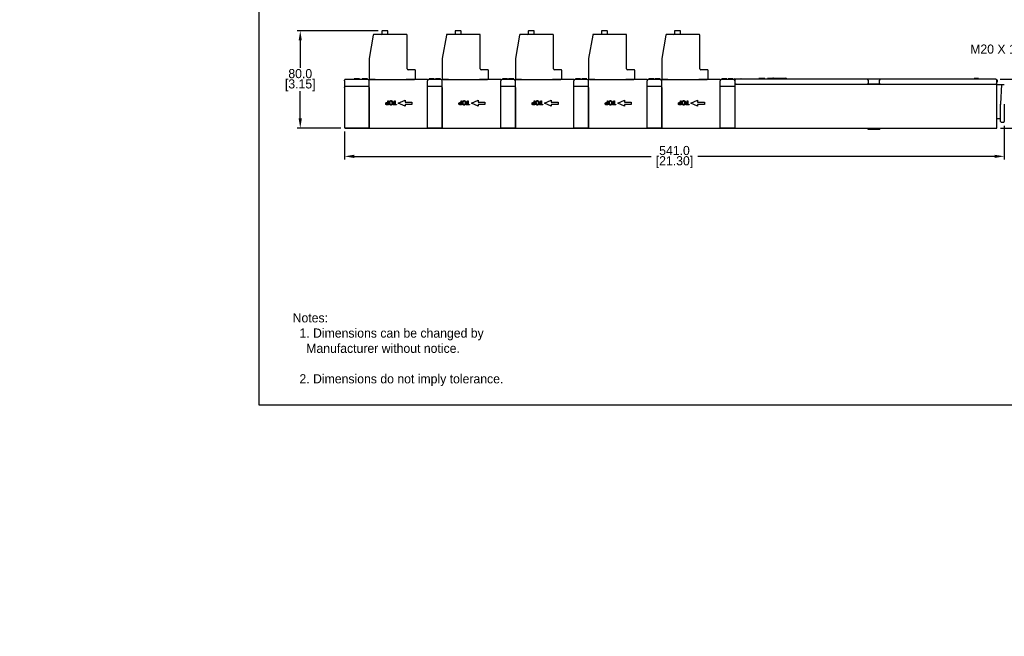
# Model space of a CAD drawing. Header units: inches. Extents: x 99 to 1311, y 112 to 1013.
# Tile 1 of 5: x 99 to 906, y 112 to 618. Entities that reach past the tile are written whole.
import ezdxf
from ezdxf import colors
from ezdxf.entities.mleader import LeaderData, LeaderLine
from ezdxf.math import Vec2, Vec3

# ---------------------------------------------------------------- set-up
doc = ezdxf.new("R2010")
doc.units = ezdxf.units.IN
doc.header["$LTSCALE"] = 10
doc.header["$MEASUREMENT"] = 0
doc.layers.add('DIMENSIONS', color=140, linetype='Continuous')
doc.layers.add('TEXT', color=140, linetype='Continuous')
doc.dimstyles.get("Standard").update_dxf_attribs({"dimtxt": 7.5, "dimasz": 8, "dimexe": 2.5, "dimexo": 3.5, "dimgap": 1, "dimtad": 0, "dimtih": 1, "dimtoh": 1, "dimdec": 1, "dimzin": 0, "dimdsep": 46, "dimtxsty": 'Standard', "dimcen": 0, "dimadec": 0, "dimazin": 0, "dimtfac": 1, "dimtdec": 1, "dimtofl": 0, "dimtmove": 0, "dimatfit": 3, "dimfxl": 0, "dimtolj": 1, "dimtzin": 0, "dimarcsym": 0})

# ---------------------------------------------------------------- blocks, each defined once
blk = doc.blocks.new('*D8')
at = {"layer": 'DEFPOINTS', "color": 0}
for p in [(396.08, 608.89), (328.7, 528.88), (365.61, 528.88)]:
    blk.add_point(p, dxfattribs=at)
at = {"layer": 'DIMENSIONS', "color": 0, "lineweight": -2}
for p, q in [((392.58, 608.89), (326.2, 608.89)), ((328.7, 600.89), (328.7, 578.39)), ((328.7, 536.88), (328.7, 559.39)), ((362.11, 528.88), (326.2, 528.88))]:
    blk.add_line(p, q, dxfattribs=at)
at = {"layer": 'DIMENSIONS', "color": 0}
for points in [[(327.37, 600.89), (330.03, 600.89), (328.7, 608.89)], [(327.37, 536.88), (330.03, 536.88), (328.7, 528.88)]]:
    blk.add_solid(points, dxfattribs=at)
at = {"layer": 'DIMENSIONS', "color": 0, "char_height": 7.5, "attachment_point": 5}
for s, insert in [('\\A1;80.0', (328.7, 573.64)), ('\\A1;[3.15]', (328.7, 564.14))]:
    blk.add_mtext(s, dxfattribs=dict(at, insert=insert))
blk = doc.blocks.new('*D10')
at = {"layer": 'DEFPOINTS', "color": 0}
for p in [(906.11, 534.38), (365.11, 529.68), (906.11, 505.83)]:
    blk.add_point(p, dxfattribs=at)
at = {"layer": 'DIMENSIONS', "color": 0, "lineweight": -2}
for p, q in [((365.11, 526.18), (365.11, 503.33)), ((906.11, 530.88), (906.11, 503.33)), ((373.11, 505.83), (616.48, 505.83)), ((898.11, 505.83), (654.73, 505.83))]:
    blk.add_line(p, q, dxfattribs=at)
at = {"layer": 'DIMENSIONS', "color": 0}
for points in [[(373.11, 507.16), (373.11, 504.49), (365.11, 505.83)], [(898.11, 507.16), (898.11, 504.49), (906.11, 505.83)]]:
    blk.add_solid(points, dxfattribs=at)
at = {"layer": 'DIMENSIONS', "color": 0, "char_height": 7.5, "attachment_point": 5}
for s, insert in [('\\A1;541.0', (635.61, 510.58)), ('\\A1;[21.30]', (635.61, 501.08))]:
    blk.add_mtext(s, dxfattribs=dict(at, insert=insert))
blk = doc.blocks.new('*D11')
at = {"layer": 'DEFPOINTS', "color": 0}
for p in [(899.11, 569.08), (899.61, 528.88), (930.51, 528.88)]:
    blk.add_point(p, dxfattribs=at)
at = {"layer": 'DIMENSIONS', "color": 0, "lineweight": -2}
for p, q in [((902.61, 569.08), (933.01, 569.08)), ((930.51, 561.08), (930.51, 558.48)), ((930.51, 536.88), (930.51, 539.48)), ((903.11, 528.88), (917.77, 528.88)), ((919.9, 528.88), (933.01, 528.88))]:
    blk.add_line(p, q, dxfattribs=at)
at = {"layer": 'DIMENSIONS', "color": 0}
for points in [[(929.17, 561.08), (931.84, 561.08), (930.51, 569.08)], [(929.17, 536.88), (931.84, 536.88), (930.51, 528.88)]]:
    blk.add_solid(points, dxfattribs=at)
at = {"layer": 'DIMENSIONS', "color": 0, "char_height": 7.5, "attachment_point": 5}
for s, insert in [('\\A1;40.2', (930.51, 553.73)), ('\\A1;[1.58]', (930.51, 544.23))]:
    blk.add_mtext(s, dxfattribs=dict(at, insert=insert))

msp = doc.modelspace()

# ---------------------------------------------------------------- linework, layer by layer
for p, q in [((415.61, 605.89), (389.26, 605.89)), ((395.63, 608.44), (395.63, 606.34)), ((400.18, 608.89), (396.08, 608.89)), ((400.63, 606.34), (400.63, 608.44)), ((475.61, 605.89), (449.26, 605.89)), ((455.63, 608.44), (455.63, 606.34)), ((460.18, 608.89), (456.08, 608.89)), ((460.63, 606.34), (460.63, 608.44)), ((535.61, 605.89), (509.26, 605.89)), ((515.63, 608.44), (515.63, 606.34)), ((520.18, 608.89), (516.08, 608.89)), ((520.63, 606.34), (520.63, 608.44)), ((595.61, 605.89), (569.26, 605.89)), ((575.63, 608.44), (575.63, 606.34)), ((580.18, 608.89), (576.08, 608.89)), ((580.63, 606.34), (580.63, 608.44)), ((655.61, 605.89), (629.26, 605.89)), ((635.63, 608.44), (635.63, 606.34)), ((640.18, 608.89), (636.08, 608.89)), ((640.63, 606.34), (640.63, 608.44)), ((388.53, 605.27), (385.12, 585.96)), ((416.36, 577.64), (416.36, 605.14)), ((448.53, 605.27), (445.12, 585.96)), ((476.36, 577.64), (476.36, 605.14)), ((508.53, 605.27), (505.12, 585.96)), ((536.36, 577.64), (536.36, 605.14)), ((568.53, 605.27), (565.12, 585.96)), ((596.36, 577.64), (596.36, 605.14)), ((628.53, 605.27), (625.12, 585.96)), ((656.36, 577.64), (656.36, 605.14)), ((385.11, 585.83), (385.11, 568.89)), ((445.11, 585.83), (445.11, 568.89)), ((505.11, 585.83), (505.11, 568.89)), ((565.11, 585.83), (565.11, 568.89)), ((625.11, 585.83), (625.11, 568.89)), ((422.36, 576.89), (417.11, 576.89)), ((423.11, 568.89), (423.11, 576.14)), ((482.36, 576.89), (477.11, 576.89)), ((483.11, 568.89), (483.11, 576.14)), ((542.36, 576.89), (537.11, 576.89)), ((543.11, 568.89), (543.11, 576.14)), ((602.36, 576.89), (597.11, 576.89)), ((603.11, 568.89), (603.11, 576.14)), ((662.36, 576.89), (657.11, 576.89)), ((663.11, 568.89), (663.11, 576.14)), ((365.11, 567.88), (365.11, 568.38)), ((365.11, 567.88), (365.11, 562.68)), ((373.26, 568.88), (365.61, 568.88)), ((373.02, 568.88), (373.02, 569.38)), ((373.11, 568.88), (373.11, 569.38)), ((377.41, 568.88), (373.26, 568.88)), ((373.43, 568.88), (373.43, 569.38)), ((377.11, 568.88), (377.11, 569.38)), ((377.19, 568.88), (377.19, 569.38)), ((379.11, 568.88), (377.41, 568.88)), ((383.26, 568.88), (379.11, 568.88)), ((379.61, 568.88), (379.61, 569.38)), ((379.68, 568.88), (379.68, 569.38)), ((383.68, 569.38), (379.68, 569.38)), ((384.11, 568.88), (383.26, 568.88)), ((383.68, 568.88), (383.68, 569.38)), ((383.75, 568.88), (383.75, 569.38)), ((385.86, 568.89), (385.11, 568.89)), ((385.11, 529.88), (385.11, 568.88)), ((385.86, 568.89), (390.26, 568.89)), ((386.61, 568.88), (386.61, 568.89)), ((389.26, 568.88), (389.26, 568.89)), ((390.26, 568.88), (390.23, 568.88)), ((390.26, 568.88), (415.61, 568.88)), ((415.61, 568.89), (422.36, 568.89)), ((415.72, 568.88), (415.61, 568.88)), ((416.36, 568.88), (416.36, 568.89)), ((423.11, 568.89), (422.36, 568.89)), ((433.11, 568.88), (430.51, 568.88)), ((433.11, 568.88), (433.11, 567.88)), ((433.11, 529.88), (433.11, 567.88)), ((434.96, 568.88), (434.11, 568.88)), ((434.47, 568.88), (434.47, 569.38)), ((434.54, 568.88), (434.54, 569.38)), ((443.26, 568.88), (434.96, 568.88)), ((438.19, 568.88), (438.19, 569.38)), ((438.54, 568.88), (438.54, 569.38)), ((438.61, 568.88), (438.61, 569.38)), ((439.61, 568.88), (439.61, 569.38)), ((439.68, 568.88), (439.68, 569.38)), ((443.68, 569.38), (439.68, 569.38)), ((444.11, 568.88), (443.26, 568.88)), ((443.68, 568.88), (443.68, 569.38)), ((443.75, 568.88), (443.75, 569.38)), ((445.86, 568.89), (445.11, 568.89)), ((445.11, 529.88), (445.11, 568.88)), ((445.86, 568.89), (450.26, 568.89)), ((446.61, 568.88), (446.61, 568.89)), ((449.26, 568.88), (449.26, 568.89)), ((450.26, 568.88), (450.23, 568.88)), ((450.26, 568.88), (475.61, 568.88)), ((475.61, 568.89), (482.36, 568.89)), ((475.72, 568.88), (475.61, 568.88)), ((476.36, 568.88), (476.36, 568.89)), ((483.11, 568.89), (482.36, 568.89)), ((493.11, 568.88), (490.51, 568.88)), ((493.11, 568.88), (493.11, 567.88)), ((493.11, 529.88), (493.11, 567.88)), ((494.96, 568.88), (494.11, 568.88)), ((494.47, 568.88), (494.47, 569.38)), ((494.54, 568.88), (494.54, 569.38)), ((503.26, 568.88), (494.96, 568.88)), ((498.19, 568.88), (498.19, 569.38)), ((498.54, 568.88), (498.54, 569.38)), ((498.61, 568.88), (498.61, 569.38)), ((499.61, 568.88), (499.61, 569.38)), ((499.68, 568.88), (499.68, 569.38)), ((503.68, 569.38), (499.68, 569.38)), ((504.11, 568.88), (503.26, 568.88)), ((503.68, 568.88), (503.68, 569.38)), ((503.75, 568.88), (503.75, 569.38)), ((505.86, 568.89), (505.11, 568.89)), ((505.11, 529.88), (505.11, 568.88)), ((505.86, 568.89), (510.26, 568.89)), ((506.61, 568.88), (506.61, 568.89)), ((509.26, 568.88), (509.26, 568.89)), ((510.26, 568.88), (510.23, 568.88)), ((510.26, 568.88), (535.61, 568.88)), ((535.61, 568.89), (542.36, 568.89)), ((535.72, 568.88), (535.61, 568.88)), ((536.36, 568.88), (536.36, 568.89)), ((543.11, 568.89), (542.36, 568.89)), ((553.11, 568.88), (550.51, 568.88)), ((553.11, 568.88), (553.11, 567.88)), ((553.11, 529.88), (553.11, 567.88)), ((554.96, 568.88), (554.11, 568.88)), ((554.47, 568.88), (554.47, 569.38)), ((554.54, 568.88), (554.54, 569.38)), ((563.26, 568.88), (554.96, 568.88)), ((558.19, 568.88), (558.19, 569.38)), ((558.54, 568.88), (558.54, 569.38)), ((558.61, 568.88), (558.61, 569.38)), ((559.61, 568.88), (559.61, 569.38)), ((559.68, 568.88), (559.68, 569.38)), ((563.68, 569.38), (559.68, 569.38)), ((564.11, 568.88), (563.26, 568.88)), ((563.68, 568.88), (563.68, 569.38)), ((563.75, 568.88), (563.75, 569.38)), ((565.86, 568.89), (565.11, 568.89)), ((565.11, 529.88), (565.11, 568.88)), ((565.86, 568.89), (570.26, 568.89)), ((566.61, 568.88), (566.61, 568.89)), ((569.26, 568.88), (569.26, 568.89)), ((570.26, 568.88), (570.23, 568.88)), ((570.26, 568.88), (595.61, 568.88)), ((595.61, 568.89), (602.36, 568.89)), ((595.72, 568.88), (595.61, 568.88)), ((596.36, 568.88), (596.36, 568.89)), ((603.11, 568.89), (602.36, 568.89)), ((613.11, 568.88), (610.51, 568.88)), ((613.11, 568.88), (613.11, 567.88)), ((613.11, 529.88), (613.11, 567.88)), ((614.96, 568.88), (614.11, 568.88)), ((614.47, 568.88), (614.47, 569.38)), ((614.54, 568.88), (614.54, 569.38)), ((623.26, 568.88), (614.96, 568.88)), ((618.19, 568.88), (618.19, 569.38)), ((618.54, 568.88), (618.54, 569.38)), ((618.61, 568.88), (618.61, 569.38)), ((619.61, 568.88), (619.61, 569.38)), ((619.68, 568.88), (619.68, 569.38)), ((623.68, 569.38), (619.68, 569.38)), ((624.11, 568.88), (623.26, 568.88)), ((623.68, 568.88), (623.68, 569.38)), ((623.75, 568.88), (623.75, 569.38)), ((625.86, 568.89), (625.11, 568.89)), ((625.11, 529.88), (625.11, 568.88)), ((625.86, 568.89), (630.26, 568.89)), ((626.61, 568.88), (626.61, 568.89)), ((629.26, 568.88), (629.26, 568.89)), ((630.26, 568.88), (630.23, 568.88)), ((630.26, 568.88), (655.61, 568.88)), ((655.61, 568.89), (662.36, 568.89)), ((655.72, 568.88), (655.61, 568.88)), ((656.36, 568.88), (656.36, 568.89)), ((663.11, 568.89), (662.36, 568.89)), ((673.11, 568.88), (670.51, 568.88)), ((673.11, 568.88), (673.11, 567.88)), ((673.11, 529.88), (673.11, 567.88)), ((674.96, 568.88), (674.11, 568.88)), ((674.47, 568.88), (674.47, 569.38)), ((674.54, 568.88), (674.54, 569.38)), ((683.26, 568.88), (674.96, 568.88)), ((678.19, 568.88), (678.19, 569.38)), ((678.54, 568.88), (678.54, 569.38)), ((678.61, 568.88), (678.61, 569.38)), ((679.61, 568.88), (679.61, 569.38)), ((679.68, 568.88), (679.68, 569.38)), ((683.68, 569.38), (679.68, 569.38)), ((684.11, 568.88), (683.26, 568.88)), ((683.68, 568.88), (683.68, 569.38)), ((683.75, 568.88), (683.75, 569.38)), ((684.86, 569.18), (684.86, 568.55)), ((685.11, 568.08), (685.11, 565.08)), ((685.16, 569.48), (690.06, 569.48)), ((793.61, 569.08), (686.11, 569.08)), ((690.36, 569.18), (690.36, 569.08)), ((705.32, 569.58), (704.81, 569.58)), ((704.81, 569.08), (704.81, 569.58)), ((709.3, 569.58), (705.32, 569.58)), ((705.32, 569.08), (705.32, 569.58)), ((709.81, 569.58), (709.3, 569.58)), ((709.3, 569.08), (709.3, 569.58)), ((709.81, 569.08), (709.81, 569.58)), ((712.02, 569.08), (712.02, 569.58)), ((716.84, 569.98), (726.81, 569.98)), ((804.61, 569.08), (793.61, 569.08)), ((794.61, 565.08), (794.61, 568.08)), ((803.61, 568.08), (803.61, 565.08)), ((899.11, 569.08), (804.61, 569.08)), ((882.24, 569.58), (881.33, 569.58)), ((881.33, 569.08), (881.33, 569.58)), ((882.24, 569.08), (882.24, 569.58)), ((884.83, 569.58), (882.29, 569.58)), ((882.29, 569.08), (882.29, 569.58)), ((884.83, 569.08), (884.83, 569.58)), ((884.89, 569.08), (884.89, 569.58)), ((899.91, 568.68), (900.06, 568.68)), ((900.11, 565.08), (900.11, 568.08)), ((900.11, 566.68), (900.36, 566.68)), ((900.36, 568.38), (900.36, 566.68)), ((365.11, 562.18), (365.11, 562.68)), ((365.11, 562.18), (365.11, 529.68)), ((385.11, 563.18), (365.61, 563.18)), ((385.11, 562.18), (385.11, 529.18)), ((445.11, 563.18), (433.11, 563.18)), ((433.11, 529.18), (433.11, 562.18)), ((445.11, 562.18), (445.11, 529.18)), ((505.11, 563.18), (493.11, 563.18)), ((493.11, 529.18), (493.11, 562.18)), ((505.11, 562.18), (505.11, 529.18)), ((565.11, 563.18), (553.11, 563.18)), ((553.11, 529.18), (553.11, 562.18)), ((565.11, 562.18), (565.11, 529.18)), ((625.11, 563.18), (613.11, 563.18)), ((613.11, 529.18), (613.11, 562.18)), ((625.11, 562.18), (625.11, 529.18)), ((685.11, 563.18), (673.11, 563.18)), ((673.11, 529.18), (673.11, 562.18)), ((685.11, 565.08), (685.11, 564.88)), ((686.11, 565.08), (685.11, 565.08)), ((685.11, 564.88), (685.11, 563.05)), ((685.11, 564.88), (685.61, 564.88)), ((685.11, 563.05), (685.11, 562.18)), ((685.11, 562.18), (685.11, 529.18)), ((685.61, 565.08), (685.61, 564.88)), ((899.61, 564.88), (685.61, 564.88)), ((686.11, 565.08), (793.61, 565.08)), ((794.61, 565.08), (793.61, 565.08)), ((794.61, 565.08), (795.11, 565.08)), ((803.11, 565.08), (795.11, 565.08)), ((795.11, 564.88), (795.11, 565.08)), ((803.11, 565.08), (803.11, 564.88)), ((803.11, 565.08), (803.61, 565.08)), ((804.61, 565.08), (803.61, 565.08)), ((804.61, 565.08), (899.11, 565.08)), ((900.11, 565.08), (899.11, 565.08)), ((899.61, 564.88), (899.61, 565.08)), ((899.61, 564.88), (900.11, 564.88)), ((900.11, 529.38), (900.11, 564.88)), ((900.11, 564.88), (903.67, 564.88)), ((903.67, 564.88), (903.11, 548.88)), ((903.67, 564.88), (904.17, 564.88)), ((904.17, 564.88), (905.61, 564.88)), ((905.61, 564.88), (906.11, 564.88)), ((409.11, 549.38), (414.61, 551.88)), ((414.61, 546.88), (409.11, 549.38)), ((414.61, 551.88), (414.61, 550.38)), ((414.61, 550.38), (420.11, 550.38)), ((420.11, 550.38), (420.11, 548.38)), ((469.11, 549.38), (474.61, 551.88)), ((474.61, 546.88), (469.11, 549.38)), ((474.61, 551.88), (474.61, 550.38)), ((474.61, 550.38), (480.11, 550.38)), ((480.11, 550.38), (480.11, 548.38)), ((529.11, 549.38), (534.61, 551.88)), ((534.61, 546.88), (529.11, 549.38)), ((534.61, 551.88), (534.61, 550.38)), ((534.61, 550.38), (540.11, 550.38)), ((540.11, 550.38), (540.11, 548.38)), ((589.11, 549.38), (594.61, 551.88)), ((594.61, 546.88), (589.11, 549.38)), ((594.61, 551.88), (594.61, 550.38)), ((594.61, 550.38), (600.11, 550.38)), ((600.11, 550.38), (600.11, 548.38)), ((649.11, 549.38), (654.61, 551.88)), ((654.61, 546.88), (649.11, 549.38)), ((654.61, 551.88), (654.61, 550.38)), ((654.61, 550.38), (660.11, 550.38)), ((660.11, 550.38), (660.11, 548.38)), ((414.61, 548.38), (414.61, 546.88)), ((420.11, 548.38), (414.61, 548.38)), ((474.61, 548.38), (474.61, 546.88)), ((480.11, 548.38), (474.61, 548.38)), ((534.61, 548.38), (534.61, 546.88)), ((540.11, 548.38), (534.61, 548.38)), ((594.61, 548.38), (594.61, 546.88)), ((600.11, 548.38), (594.61, 548.38)), ((654.61, 548.38), (654.61, 546.88)), ((660.11, 548.38), (654.61, 548.38)), ((903.11, 548.88), (903.11, 548.63)), ((903.11, 534.38), (903.11, 548.63)), ((906.11, 548.63), (906.11, 534.38)), ((900.11, 536.88), (903.11, 536.88)), ((903.61, 533.88), (905.61, 533.88)), ((365.11, 529.68), (365.11, 529.65)), ((365.11, 529.65), (365.11, 529.64)), ((365.11, 529.64), (365.11, 529.43)), ((365.11, 529.43), (365.11, 529.41)), ((365.11, 529.41), (365.11, 529.39)), ((365.61, 529.18), (385.11, 529.18)), ((365.61, 528.88), (385.11, 528.88)), ((385.11, 529.18), (385.11, 529.18)), ((385.11, 528.88), (385.11, 529.18)), ((385.11, 528.88), (433.11, 528.88)), ((433.11, 529.18), (433.11, 528.88)), ((433.11, 529.18), (433.11, 529.18)), ((433.11, 529.18), (445.11, 529.18)), ((433.11, 528.88), (445.11, 528.88)), ((445.11, 528.88), (445.11, 529.18)), ((445.11, 529.18), (445.11, 529.18)), ((445.11, 528.88), (493.11, 528.88)), ((493.11, 529.18), (493.11, 528.88)), ((493.11, 529.18), (493.11, 529.18)), ((493.11, 529.18), (505.11, 529.18)), ((493.11, 528.88), (505.11, 528.88)), ((505.11, 528.88), (505.11, 529.18)), ((505.11, 529.18), (505.11, 529.18)), ((505.11, 528.88), (553.11, 528.88)), ((553.11, 529.18), (553.11, 528.88)), ((553.11, 529.18), (553.11, 529.18)), ((553.11, 529.18), (565.11, 529.18)), ((553.11, 528.88), (565.11, 528.88)), ((565.11, 528.88), (565.11, 529.18)), ((565.11, 529.18), (565.11, 529.18)), ((565.11, 528.88), (613.11, 528.88)), ((613.11, 529.18), (613.11, 528.88)), ((613.11, 529.18), (613.11, 529.18)), ((613.11, 529.18), (625.11, 529.18)), ((613.11, 528.88), (625.11, 528.88)), ((625.11, 528.88), (625.11, 529.18)), ((625.11, 529.18), (625.11, 529.18)), ((625.11, 528.88), (673.11, 528.88)), ((673.11, 529.18), (673.11, 528.88)), ((673.11, 529.18), (673.11, 529.18)), ((673.11, 529.18), (685.11, 529.18)), ((673.11, 528.88), (685.11, 528.88)), ((685.11, 529.18), (685.11, 529.15)), ((685.11, 529.15), (685.11, 529.15)), ((685.11, 529.15), (685.11, 529.14)), ((685.11, 529.14), (685.11, 528.93)), ((685.11, 528.93), (685.11, 528.93)), ((685.11, 528.93), (685.11, 528.91)), ((685.11, 528.91), (685.11, 528.88)), ((685.61, 528.88), (899.61, 528.88)), ((794.11, 528.88), (794.11, 528.08)), ((794.11, 528.08), (804.11, 528.08)), ((804.11, 528.88), (804.11, 528.08))]:
    msp.add_line(p, q)
for centre, radius, start, end in [((389.26, 605.14), 0.75, 90, 170), ((395.18, 606.34), 0.45, 270, 0), ((396.08, 608.44), 0.45, 90, 180), ((400.18, 608.44), 0.45, 0, 90), ((401.08, 606.34), 0.45, 180, 270), ((415.61, 605.14), 0.75, 0, 90), ((449.26, 605.14), 0.75, 90, 170), ((455.18, 606.34), 0.45, 270, 0), ((456.08, 608.44), 0.45, 90, 180), ((460.18, 608.44), 0.45, 0, 90), ((461.08, 606.34), 0.45, 180, 270), ((475.61, 605.14), 0.75, 0, 90), ((509.26, 605.14), 0.75, 90, 170), ((515.18, 606.34), 0.45, 270, 0), ((516.08, 608.44), 0.45, 90, 180), ((520.18, 608.44), 0.45, 0, 90), ((521.08, 606.34), 0.45, 180, 270), ((535.61, 605.14), 0.75, 0, 90), ((569.26, 605.14), 0.75, 90, 170), ((575.18, 606.34), 0.45, 270, 0), ((576.08, 608.44), 0.45, 90, 180), ((580.18, 608.44), 0.45, 0, 90), ((581.08, 606.34), 0.45, 180, 270), ((595.61, 605.14), 0.75, 0, 90), ((629.26, 605.14), 0.75, 90, 170), ((635.18, 606.34), 0.45, 270, 0), ((636.08, 608.44), 0.45, 90, 180), ((640.18, 608.44), 0.45, 0, 90), ((641.08, 606.34), 0.45, 180, 270), ((655.61, 605.14), 0.75, 0, 90), ((385.86, 585.83), 0.75, 170, 180), ((445.86, 585.83), 0.75, 170, 180), ((505.86, 585.83), 0.75, 170, 180), ((565.86, 585.83), 0.75, 170, 180), ((625.86, 585.83), 0.75, 170, 180), ((417.11, 577.64), 0.75, 180, 270), ((422.36, 576.14), 0.75, 0, 90), ((477.11, 577.64), 0.75, 180, 270), ((482.36, 576.14), 0.75, 0, 90), ((537.11, 577.64), 0.75, 180, 270), ((542.36, 576.14), 0.75, 0, 90), ((597.11, 577.64), 0.75, 180, 270), ((602.36, 576.14), 0.75, 0, 90), ((657.11, 577.64), 0.75, 180, 270), ((662.36, 576.14), 0.75, 0, 90), ((365.61, 568.38), 0.5, 90, 180), ((384.11, 567.88), 1, 0, 90), ((434.11, 567.88), 1, 90, 180), ((444.11, 567.88), 1, 0, 90), ((494.11, 567.88), 1, 90, 180), ((504.11, 567.88), 1, 0, 90), ((554.11, 567.88), 1, 90, 180), ((564.11, 567.88), 1, 0, 90), ((614.11, 567.88), 1, 90, 180), ((624.11, 567.88), 1, 0, 90), ((674.11, 567.88), 1, 90, 180), ((684.11, 567.88), 1, 0, 90), ((685.16, 569.18), 0.3, 90, 180), ((686.11, 568.08), 1, 90, 180), ((690.06, 569.18), 0.3, 0, 90), ((716.81, 568.98), 1, 156.42182, 174.26083), ((726.81, 568.98), 1, 5.73917, 90), ((793.61, 568.08), 1, 0, 90), ((804.61, 568.08), 1, 90, 180), ((899.11, 568.08), 1, 0, 90), ((900.06, 568.38), 0.3, 0, 90), ((365.61, 562.68), 0.5, 90, 180), ((903.61, 534.38), 0.5, 180, 270), ((905.61, 534.38), 0.5, 270, 0), ((685.61, 529.38), 0.5, 180, 270), ((899.61, 529.38), 0.5, 270, 0)]:
    msp.add_arc(centre, radius, start, end)
for centre, major_axis, ratio, start_param, end_param in [((903.61, 548.88), (-0.5, 0.009), 0.017447, 0.000305, 1.571101), ((365.61, 529.68), (-0.5, 0), 0.992528, 0, 1.570796), ((365.61, 529.39), (0, 0.504), 0.992528, 1.570796, 3.141593)]:
    msp.add_ellipse(centre, major_axis=major_axis, ratio=ratio, start_param=start_param, end_param=end_param)
for points, degree in [([(373.11, 569.38), (373.06, 569.38), (373.02, 569.38)], 2), ([(373.43, 569.38), (373.24, 569.38), (373.16, 569.38), (373.11, 569.38)], 2), ([(375.11, 569.38), (374.56, 569.38), (373.68, 569.38), (373.43, 569.38)], 2), ([(376.79, 569.38), (376.53, 569.38), (375.69, 569.38), (375.11, 569.38)], 2), ([(377.11, 569.38), (377.04, 569.38), (376.94, 569.38), (376.79, 569.38)], 2), ([(377.19, 569.38), (377.16, 569.38), (377.11, 569.38)], 2), ([(379.68, 569.38), (379.64, 569.38), (379.61, 569.38)], 2), ([(383.75, 569.38), (383.72, 569.38), (383.68, 569.38)], 2), ([(390.23, 568.88), (388.52, 568.88), (386.82, 568.88), (385.11, 568.88)], 3), ([(434.54, 569.38), (434.5, 569.38), (434.47, 569.38)], 2), ([(436.56, 569.38), (436.11, 569.38), (435.4, 569.38), (434.94, 569.38), (434.68, 569.38), (434.59, 569.38), (434.54, 569.38)], 2), ([(438.19, 569.38), (437.93, 569.38), (437.1, 569.38), (436.56, 569.38)], 2), ([(438.48, 569.38), (438.4, 569.38), (438.19, 569.38)], 2), ([(438.54, 569.38), (438.52, 569.38), (438.48, 569.38)], 2), ([(438.61, 569.38), (438.58, 569.38), (438.54, 569.38)], 2), ([(439.68, 569.38), (439.64, 569.38), (439.61, 569.38)], 2), ([(443.75, 569.38), (443.72, 569.38), (443.68, 569.38)], 2), ([(450.23, 568.88), (448.52, 568.88), (446.82, 568.88), (445.11, 568.88)], 3), ([(494.54, 569.38), (494.5, 569.38), (494.47, 569.38)], 2), ([(496.56, 569.38), (496.11, 569.38), (495.4, 569.38), (494.94, 569.38), (494.68, 569.38), (494.59, 569.38), (494.54, 569.38)], 2), ([(498.19, 569.38), (497.93, 569.38), (497.1, 569.38), (496.56, 569.38)], 2), ([(498.48, 569.38), (498.4, 569.38), (498.19, 569.38)], 2), ([(498.54, 569.38), (498.52, 569.38), (498.48, 569.38)], 2), ([(498.61, 569.38), (498.58, 569.38), (498.54, 569.38)], 2), ([(499.68, 569.38), (499.64, 569.38), (499.61, 569.38)], 2), ([(503.75, 569.38), (503.72, 569.38), (503.68, 569.38)], 2), ([(510.23, 568.88), (508.52, 568.88), (506.82, 568.88), (505.11, 568.88)], 3), ([(554.54, 569.38), (554.5, 569.38), (554.47, 569.38)], 2), ([(556.56, 569.38), (556.11, 569.38), (555.4, 569.38), (554.94, 569.38), (554.68, 569.38), (554.59, 569.38), (554.54, 569.38)], 2), ([(558.19, 569.38), (557.93, 569.38), (557.1, 569.38), (556.56, 569.38)], 2), ([(558.48, 569.38), (558.4, 569.38), (558.19, 569.38)], 2), ([(558.54, 569.38), (558.52, 569.38), (558.48, 569.38)], 2), ([(558.61, 569.38), (558.58, 569.38), (558.54, 569.38)], 2), ([(559.68, 569.38), (559.64, 569.38), (559.61, 569.38)], 2), ([(563.75, 569.38), (563.72, 569.38), (563.68, 569.38)], 2), ([(570.23, 568.88), (568.52, 568.88), (566.82, 568.88), (565.11, 568.88)], 3), ([(614.54, 569.38), (614.5, 569.38), (614.47, 569.38)], 2), ([(616.56, 569.38), (616.11, 569.38), (615.4, 569.38), (614.94, 569.38), (614.68, 569.38), (614.59, 569.38), (614.54, 569.38)], 2), ([(618.19, 569.38), (617.93, 569.38), (617.1, 569.38), (616.56, 569.38)], 2), ([(618.48, 569.38), (618.4, 569.38), (618.19, 569.38)], 2), ([(618.54, 569.38), (618.52, 569.38), (618.48, 569.38)], 2), ([(618.61, 569.38), (618.58, 569.38), (618.54, 569.38)], 2), ([(619.68, 569.38), (619.64, 569.38), (619.61, 569.38)], 2), ([(623.75, 569.38), (623.72, 569.38), (623.68, 569.38)], 2), ([(630.23, 568.88), (628.52, 568.88), (626.82, 568.88), (625.11, 568.88)], 3), ([(674.54, 569.38), (674.5, 569.38), (674.47, 569.38)], 2), ([(676.56, 569.38), (676.11, 569.38), (675.4, 569.38), (674.94, 569.38), (674.68, 569.38), (674.59, 569.38), (674.54, 569.38)], 2), ([(678.19, 569.38), (677.93, 569.38), (677.1, 569.38), (676.56, 569.38)], 2), ([(678.48, 569.38), (678.4, 569.38), (678.19, 569.38)], 2), ([(678.54, 569.38), (678.52, 569.38), (678.48, 569.38)], 2), ([(678.61, 569.38), (678.58, 569.38), (678.54, 569.38)], 2), ([(679.68, 569.38), (679.64, 569.38), (679.61, 569.38)], 2), ([(683.75, 569.38), (683.72, 569.38), (683.68, 569.38)], 2), ([(714.63, 569.58), (713.27, 569.58), (712.52, 569.58), (712.02, 569.58)], 2), ([(716.01, 569.58), (715.45, 569.58), (714.63, 569.58)], 2), ([(882.29, 569.58), (882.27, 569.58), (882.25, 569.58), (882.24, 569.58), (882.24, 569.58)], 4), ([(884.89, 569.58), (884.88, 569.58), (884.88, 569.58), (884.86, 569.58), (884.83, 569.58)], 4)]:
    msp.add_open_spline(points, degree=degree)
for points, knots in [([(430.51, 568.88), (429.61, 568.88), (428.71, 568.88), (426.8, 568.88), (425.78, 568.88), (424.25, 568.88), (423.75, 568.88), (422.73, 568.88), (422.22, 568.88), (419.72, 568.88), (417.72, 568.88), (415.72, 568.88)], [0.16, 0.16, 0.16, 0.16, 0.429563, 0.429563, 0.734594, 0.734594, 0.887109, 0.887109, 1.039625, 1.039625, 1.638385, 1.638385, 1.638385, 1.638385]), ([(490.51, 568.88), (489.61, 568.88), (488.71, 568.88), (486.8, 568.88), (485.78, 568.88), (484.25, 568.88), (483.75, 568.88), (482.73, 568.88), (482.22, 568.88), (479.72, 568.88), (477.72, 568.88), (475.72, 568.88)], [0.16, 0.16, 0.16, 0.16, 0.429563, 0.429563, 0.734594, 0.734594, 0.887109, 0.887109, 1.039625, 1.039625, 1.638385, 1.638385, 1.638385, 1.638385]), ([(550.51, 568.88), (549.61, 568.88), (548.71, 568.88), (546.8, 568.88), (545.78, 568.88), (544.25, 568.88), (543.75, 568.88), (542.73, 568.88), (542.22, 568.88), (539.72, 568.88), (537.72, 568.88), (535.72, 568.88)], [0.16, 0.16, 0.16, 0.16, 0.429563, 0.429563, 0.734594, 0.734594, 0.887109, 0.887109, 1.039625, 1.039625, 1.638385, 1.638385, 1.638385, 1.638385]), ([(610.51, 568.88), (609.61, 568.88), (608.71, 568.88), (606.8, 568.88), (605.78, 568.88), (604.25, 568.88), (603.75, 568.88), (602.73, 568.88), (602.22, 568.88), (599.72, 568.88), (597.72, 568.88), (595.72, 568.88)], [0.16, 0.16, 0.16, 0.16, 0.429563, 0.429563, 0.734594, 0.734594, 0.887109, 0.887109, 1.039625, 1.039625, 1.638385, 1.638385, 1.638385, 1.638385]), ([(670.51, 568.88), (669.61, 568.88), (668.71, 568.88), (666.8, 568.88), (665.78, 568.88), (664.25, 568.88), (663.75, 568.88), (662.73, 568.88), (662.22, 568.88), (659.72, 568.88), (657.72, 568.88), (655.72, 568.88)], [0.16, 0.16, 0.16, 0.16, 0.429563, 0.429563, 0.734594, 0.734594, 0.887109, 0.887109, 1.039625, 1.039625, 1.638385, 1.638385, 1.638385, 1.638385]), ([(716.84, 569.98), (716.73, 569.98), (716.6, 569.96), (716.37, 569.88), (716.24, 569.8), (716.04, 569.64), (715.95, 569.51), (715.9, 569.4), (715.89, 569.39), (715.89, 569.38)], [0.5418487, 0.5418487, 0.5418487, 0.5418487, 0.5764077, 0.5764077, 0.6184518, 0.6184518, 0.6681789, 0.6681789, 0.6705496, 0.6705496, 0.6705496, 0.6705496])]:
    msp.add_open_spline(points, degree=3, knots=knots)
at = {"layer": 'DEFPOINTS'}
msp.add_lwpolyline([(294.72, 302.19), (1310.72, 302.19), (1310.72, 1013.39), (294.72, 1013.39)], close=True, dxfattribs=at)
at = {"layer": 'TEXT'}
for p, q in [((400.18, 550.15), (400.57, 550.15)), ((400.57, 549.76), (400.25, 549.76)), ((400.57, 551.46), (401.04, 551.46)), ((400.57, 550.15), (400.57, 551.46)), ((400.57, 548.36), (400.57, 549.76)), ((401.04, 551.46), (401.04, 547.96)), ((405.97, 551.46), (406.44, 551.46)), ((405.97, 548.37), (405.97, 551.46)), ((406.44, 551.46), (406.44, 548.37)), ((460.18, 550.15), (460.57, 550.15)), ((460.57, 549.76), (460.25, 549.76)), ((460.57, 551.46), (461.04, 551.46)), ((460.57, 550.15), (460.57, 551.46)), ((460.57, 548.36), (460.57, 549.76)), ((461.04, 551.46), (461.04, 547.96)), ((465.97, 551.46), (466.44, 551.46)), ((465.97, 548.37), (465.97, 551.46)), ((466.44, 551.46), (466.44, 548.37)), ((520.18, 550.15), (520.57, 550.15)), ((520.57, 549.76), (520.25, 549.76)), ((520.57, 551.46), (521.04, 551.46)), ((520.57, 550.15), (520.57, 551.46)), ((520.57, 548.36), (520.57, 549.76)), ((521.04, 551.46), (521.04, 547.96)), ((525.97, 551.46), (526.44, 551.46)), ((525.97, 548.37), (525.97, 551.46)), ((526.44, 551.46), (526.44, 548.37)), ((580.18, 550.15), (580.57, 550.15)), ((580.57, 549.76), (580.25, 549.76)), ((580.57, 551.46), (581.04, 551.46)), ((580.57, 550.15), (580.57, 551.46)), ((580.57, 548.36), (580.57, 549.76)), ((581.04, 551.46), (581.04, 547.96)), ((585.97, 551.46), (586.44, 551.46)), ((585.97, 548.37), (585.97, 551.46)), ((586.44, 551.46), (586.44, 548.37)), ((640.18, 550.15), (640.57, 550.15)), ((640.57, 549.76), (640.25, 549.76)), ((640.57, 551.46), (641.04, 551.46)), ((640.57, 550.15), (640.57, 551.46)), ((640.57, 548.36), (640.57, 549.76)), ((641.04, 551.46), (641.04, 547.96)), ((645.97, 551.46), (646.44, 551.46)), ((645.97, 548.37), (645.97, 551.46)), ((646.44, 551.46), (646.44, 548.37)), ((401.04, 547.96), (400.16, 547.96)), ((400.19, 548.36), (400.57, 548.36)), ((404.8, 548.37), (405.97, 548.37)), ((404.8, 547.96), (404.8, 548.37)), ((407.61, 547.96), (404.8, 547.96)), ((406.44, 548.37), (407.61, 548.37)), ((407.61, 548.37), (407.61, 547.96)), ((461.04, 547.96), (460.16, 547.96)), ((460.19, 548.36), (460.57, 548.36)), ((464.8, 548.37), (465.97, 548.37)), ((464.8, 547.96), (464.8, 548.37)), ((467.61, 547.96), (464.8, 547.96)), ((466.44, 548.37), (467.61, 548.37)), ((467.61, 548.37), (467.61, 547.96)), ((521.04, 547.96), (520.16, 547.96)), ((520.19, 548.36), (520.57, 548.36)), ((524.8, 548.37), (525.97, 548.37)), ((524.8, 547.96), (524.8, 548.37)), ((527.61, 547.96), (524.8, 547.96)), ((526.44, 548.37), (527.61, 548.37)), ((527.61, 548.37), (527.61, 547.96)), ((581.04, 547.96), (580.16, 547.96)), ((580.19, 548.36), (580.57, 548.36)), ((584.8, 548.37), (585.97, 548.37)), ((584.8, 547.96), (584.8, 548.37)), ((587.61, 547.96), (584.8, 547.96)), ((586.44, 548.37), (587.61, 548.37)), ((587.61, 548.37), (587.61, 547.96)), ((641.04, 547.96), (640.16, 547.96)), ((640.19, 548.36), (640.57, 548.36)), ((644.8, 548.37), (645.97, 548.37)), ((644.8, 547.96), (644.8, 548.37)), ((647.61, 547.96), (644.8, 547.96)), ((646.44, 548.37), (647.61, 548.37)), ((647.61, 548.37), (647.61, 547.96))]:
    msp.add_line(p, q, dxfattribs=at)
for points in [[(398.82, 549.01), (398.82, 549.24), (398.99, 549.65), (399.13, 549.79)], [(399.13, 549.79), (399.31, 549.97), (399.8, 550.15), (400.18, 550.15)], [(399.51, 549.55), (399.4, 549.44), (399.31, 549.2), (399.31, 549.03)], [(400.25, 549.76), (399.97, 549.76), (399.62, 549.67), (399.51, 549.55)], [(401.55, 549.71), (401.55, 550.13), (401.76, 550.82), (401.97, 551.06)], [(401.97, 548.36), (401.77, 548.59), (401.55, 549.27), (401.55, 549.71)], [(401.97, 551.06), (402.18, 551.3), (402.75, 551.53), (403.1, 551.53)], [(403.09, 551.13), (402.61, 551.13), (402.03, 550.4), (402.03, 549.71)], [(402.03, 549.71), (402.03, 549.36), (402.18, 548.83), (402.32, 548.65)], [(404.16, 549.71), (404.16, 550.4), (403.58, 551.13), (403.09, 551.13)], [(403.1, 551.53), (403.45, 551.53), (404.02, 551.29), (404.22, 551.06)], [(403.87, 548.65), (404.01, 548.83), (404.16, 549.37), (404.16, 549.71)], [(404.22, 551.06), (404.43, 550.82), (404.64, 550.14), (404.64, 549.71)], [(404.64, 549.71), (404.64, 549.27), (404.42, 548.6), (404.22, 548.36)], [(458.82, 549.01), (458.82, 549.24), (458.99, 549.65), (459.13, 549.79)], [(459.13, 549.79), (459.31, 549.97), (459.8, 550.15), (460.18, 550.15)], [(459.51, 549.55), (459.4, 549.44), (459.31, 549.2), (459.31, 549.03)], [(460.25, 549.76), (459.97, 549.76), (459.62, 549.67), (459.51, 549.55)], [(461.55, 549.71), (461.55, 550.13), (461.76, 550.82), (461.97, 551.06)], [(461.97, 548.36), (461.77, 548.59), (461.55, 549.27), (461.55, 549.71)], [(461.97, 551.06), (462.18, 551.3), (462.75, 551.53), (463.1, 551.53)], [(463.09, 551.13), (462.61, 551.13), (462.03, 550.4), (462.03, 549.71)], [(462.03, 549.71), (462.03, 549.36), (462.18, 548.83), (462.32, 548.65)], [(464.16, 549.71), (464.16, 550.4), (463.58, 551.13), (463.09, 551.13)], [(463.1, 551.53), (463.45, 551.53), (464.02, 551.29), (464.22, 551.06)], [(463.87, 548.65), (464.01, 548.83), (464.16, 549.37), (464.16, 549.71)], [(464.22, 551.06), (464.43, 550.82), (464.64, 550.14), (464.64, 549.71)], [(464.64, 549.71), (464.64, 549.27), (464.42, 548.6), (464.22, 548.36)], [(518.82, 549.01), (518.82, 549.24), (518.99, 549.65), (519.13, 549.79)], [(519.13, 549.79), (519.31, 549.97), (519.8, 550.15), (520.18, 550.15)], [(519.51, 549.55), (519.4, 549.44), (519.31, 549.2), (519.31, 549.03)], [(520.25, 549.76), (519.97, 549.76), (519.62, 549.67), (519.51, 549.55)], [(521.55, 549.71), (521.55, 550.13), (521.76, 550.82), (521.97, 551.06)], [(521.97, 548.36), (521.77, 548.59), (521.55, 549.27), (521.55, 549.71)], [(521.97, 551.06), (522.18, 551.3), (522.75, 551.53), (523.1, 551.53)], [(523.09, 551.13), (522.61, 551.13), (522.03, 550.4), (522.03, 549.71)], [(522.03, 549.71), (522.03, 549.36), (522.18, 548.83), (522.32, 548.65)], [(524.16, 549.71), (524.16, 550.4), (523.58, 551.13), (523.09, 551.13)], [(523.1, 551.53), (523.45, 551.53), (524.02, 551.29), (524.22, 551.06)], [(523.87, 548.65), (524.01, 548.83), (524.16, 549.37), (524.16, 549.71)], [(524.22, 551.06), (524.43, 550.82), (524.64, 550.14), (524.64, 549.71)], [(524.64, 549.71), (524.64, 549.27), (524.42, 548.6), (524.22, 548.36)], [(578.82, 549.01), (578.82, 549.24), (578.99, 549.65), (579.13, 549.79)], [(579.13, 549.79), (579.31, 549.97), (579.8, 550.15), (580.18, 550.15)], [(579.51, 549.55), (579.4, 549.44), (579.31, 549.2), (579.31, 549.03)], [(580.25, 549.76), (579.97, 549.76), (579.62, 549.67), (579.51, 549.55)], [(581.55, 549.71), (581.55, 550.13), (581.76, 550.82), (581.97, 551.06)], [(581.97, 548.36), (581.77, 548.59), (581.55, 549.27), (581.55, 549.71)], [(581.97, 551.06), (582.18, 551.3), (582.75, 551.53), (583.1, 551.53)], [(583.09, 551.13), (582.61, 551.13), (582.03, 550.4), (582.03, 549.71)], [(582.03, 549.71), (582.03, 549.36), (582.18, 548.83), (582.32, 548.65)], [(584.16, 549.71), (584.16, 550.4), (583.58, 551.13), (583.09, 551.13)], [(583.1, 551.53), (583.45, 551.53), (584.02, 551.29), (584.22, 551.06)], [(583.87, 548.65), (584.01, 548.83), (584.16, 549.37), (584.16, 549.71)], [(584.22, 551.06), (584.43, 550.82), (584.64, 550.14), (584.64, 549.71)], [(584.64, 549.71), (584.64, 549.27), (584.42, 548.6), (584.22, 548.36)], [(638.82, 549.01), (638.82, 549.24), (638.99, 549.65), (639.13, 549.79)], [(639.13, 549.79), (639.31, 549.97), (639.8, 550.15), (640.18, 550.15)], [(639.51, 549.55), (639.4, 549.44), (639.31, 549.2), (639.31, 549.03)], [(640.25, 549.76), (639.97, 549.76), (639.62, 549.67), (639.51, 549.55)], [(641.55, 549.71), (641.55, 550.13), (641.76, 550.82), (641.97, 551.06)], [(641.97, 548.36), (641.77, 548.59), (641.55, 549.27), (641.55, 549.71)], [(641.97, 551.06), (642.18, 551.3), (642.75, 551.53), (643.1, 551.53)], [(643.09, 551.13), (642.61, 551.13), (642.03, 550.4), (642.03, 549.71)], [(642.03, 549.71), (642.03, 549.36), (642.18, 548.83), (642.32, 548.65)], [(644.16, 549.71), (644.16, 550.4), (643.58, 551.13), (643.09, 551.13)], [(643.1, 551.53), (643.45, 551.53), (644.02, 551.29), (644.22, 551.06)], [(643.87, 548.65), (644.01, 548.83), (644.16, 549.37), (644.16, 549.71)], [(644.22, 551.06), (644.43, 550.82), (644.64, 550.14), (644.64, 549.71)], [(644.64, 549.71), (644.64, 549.27), (644.42, 548.6), (644.22, 548.36)], [(399.24, 548.18), (399.05, 548.31), (398.82, 548.72), (398.82, 549.01)], [(400.16, 547.96), (399.85, 547.96), (399.41, 548.06), (399.24, 548.18)], [(399.31, 549.03), (399.31, 548.85), (399.43, 548.58), (399.56, 548.49)], [(399.56, 548.49), (399.67, 548.42), (399.97, 548.36), (400.19, 548.36)], [(403.1, 547.88), (402.74, 547.88), (402.17, 548.13), (401.97, 548.36)], [(402.32, 548.65), (402.46, 548.47), (402.85, 548.29), (403.09, 548.29)], [(403.09, 548.29), (403.35, 548.29), (403.73, 548.46), (403.87, 548.65)], [(404.22, 548.36), (404.02, 548.13), (403.45, 547.88), (403.1, 547.88)], [(459.24, 548.18), (459.05, 548.31), (458.82, 548.72), (458.82, 549.01)], [(460.16, 547.96), (459.85, 547.96), (459.41, 548.06), (459.24, 548.18)], [(459.31, 549.03), (459.31, 548.85), (459.43, 548.58), (459.56, 548.49)], [(459.56, 548.49), (459.67, 548.42), (459.97, 548.36), (460.19, 548.36)], [(463.1, 547.88), (462.74, 547.88), (462.17, 548.13), (461.97, 548.36)], [(462.32, 548.65), (462.46, 548.47), (462.85, 548.29), (463.09, 548.29)], [(463.09, 548.29), (463.35, 548.29), (463.73, 548.46), (463.87, 548.65)], [(464.22, 548.36), (464.02, 548.13), (463.45, 547.88), (463.1, 547.88)], [(519.24, 548.18), (519.05, 548.31), (518.82, 548.72), (518.82, 549.01)], [(520.16, 547.96), (519.85, 547.96), (519.41, 548.06), (519.24, 548.18)], [(519.31, 549.03), (519.31, 548.85), (519.43, 548.58), (519.56, 548.49)], [(519.56, 548.49), (519.67, 548.42), (519.97, 548.36), (520.19, 548.36)], [(523.1, 547.88), (522.74, 547.88), (522.17, 548.13), (521.97, 548.36)], [(522.32, 548.65), (522.46, 548.47), (522.85, 548.29), (523.09, 548.29)], [(523.09, 548.29), (523.35, 548.29), (523.73, 548.46), (523.87, 548.65)], [(524.22, 548.36), (524.02, 548.13), (523.45, 547.88), (523.1, 547.88)], [(579.24, 548.18), (579.05, 548.31), (578.82, 548.72), (578.82, 549.01)], [(580.16, 547.96), (579.85, 547.96), (579.41, 548.06), (579.24, 548.18)], [(579.31, 549.03), (579.31, 548.85), (579.43, 548.58), (579.56, 548.49)], [(579.56, 548.49), (579.67, 548.42), (579.97, 548.36), (580.19, 548.36)], [(583.1, 547.88), (582.74, 547.88), (582.17, 548.13), (581.97, 548.36)], [(582.32, 548.65), (582.46, 548.47), (582.85, 548.29), (583.09, 548.29)], [(583.09, 548.29), (583.35, 548.29), (583.73, 548.46), (583.87, 548.65)], [(584.22, 548.36), (584.02, 548.13), (583.45, 547.88), (583.1, 547.88)], [(639.24, 548.18), (639.05, 548.31), (638.82, 548.72), (638.82, 549.01)], [(640.16, 547.96), (639.85, 547.96), (639.41, 548.06), (639.24, 548.18)], [(639.31, 549.03), (639.31, 548.85), (639.43, 548.58), (639.56, 548.49)], [(639.56, 548.49), (639.67, 548.42), (639.97, 548.36), (640.19, 548.36)], [(643.1, 547.88), (642.74, 547.88), (642.17, 548.13), (641.97, 548.36)], [(642.32, 548.65), (642.46, 548.47), (642.85, 548.29), (643.09, 548.29)], [(643.09, 548.29), (643.35, 548.29), (643.73, 548.46), (643.87, 548.65)], [(644.22, 548.36), (644.02, 548.13), (643.45, 547.88), (643.1, 547.88)]]:
    msp.add_open_spline(points, degree=2, dxfattribs=at)

# ---------------------------------------------------------------- texts
at = {"layer": 'DIMENSIONS', "char_height": 3.5}
for insert, attachment_point in [((98.61, 112.42), 6), ((130.2, 112.22), 4)]:
    msp.add_mtext('\\A1;', dxfattribs=dict(at, insert=insert, attachment_point=attachment_point))
at = {"layer": 'TEXT', "insert": (322.48, 377.17), "char_height": 7.5, "attachment_point": 1}
msp.add_mtext_dynamic_manual_height_columns('Notes:\\P  1. Dimensions can be changed by      \\P    Manufacturer without notice.\\P\\P  2. Dimensions do not imply tolerance.', width=361.6833, gutter_width=1, heights=[0], dxfattribs=at)

# ---------------------------------------------------------------- dimensions: what is measured, and where the dimension line sits
at = {"layer": 'DIMENSIONS'}
for base, p1, p2, picture, middle in [((328.7, 528.88), (396.08, 608.89), (365.61, 528.88), '*D8', (328.7, 568.89)), ((930.51, 528.88), (899.11, 569.08), (899.61, 528.88), '*D11', (930.51, 548.98))]:
    dim = msp.add_linear_dim(base=base, p1=p1, p2=p2, angle=90, dimstyle='Standard', override={"dimpost": '\\X'}, dxfattribs=at)
    dim.commit()
    dim.dimension.update_dxf_attribs({"geometry": picture, "text_midpoint": middle})
dim = msp.add_linear_dim(base=(906.11, 505.83), p1=(365.11, 529.68), p2=(906.11, 534.38), dimstyle='Standard', override={"dimpost": '\\X'}, dxfattribs=at)
dim.commit()
dim.dimension.update_dxf_attribs({"geometry": '*D10', "text_midpoint": (635.61, 505.83)})

# ---------------------------------------------------------------- leaders
ml = msp.add_multileader_mtext('Standard', dxfattribs=at)
ml.set_content('M20 X 1.5', color=256)
ml.set_leader_properties()
ml.build(insert=Vec2(0, 0))
ml.multileader.update_dxf_attribs({"text_left_attachment_type": 2, "dogleg_length": 4, "arrow_head_size": 8})
ctx = ml.context
ctx.base_point, ctx.char_height, ctx.arrow_head_size, ctx.landing_gap_size, ctx.plane_origin = Vec3(864.6, 593.8), 7.5, 8, 3, Vec3(935.54, 525.62)
ctx.left_attachment, ctx.text_align_type = 2, 2
notes = []
notes.append((ctx, [(1, (1, 1, 0), (930.85, 593.8), (-1, 0), 4, [(0, [(970.78, 555.56)], 0, [])])]))
ctx.mtext.insert, ctx.mtext.alignment, ctx.mtext.flow_direction = Vec3(923.85, 597.55), 3, 5
for ctx, leaders in notes:
    for number, flags, end, landing, length, lines in leaders:
        leader = LeaderData()
        leader.index, (leader.has_last_leader_line, leader.has_dogleg_vector, leader.attachment_direction) = number, flags
        leader.last_leader_point, leader.dogleg_vector, leader.dogleg_length = Vec3(end), Vec3(landing), length
        for number, points, colour, breaks in lines:
            line = LeaderLine()
            line.index, line.vertices, line.color, line.breaks = number, Vec3.list(points), colors.encode_raw_color(colour), breaks
            leader.lines.append(line)
        ctx.leaders.append(leader)

doc.saveas('drawing.dxf')
